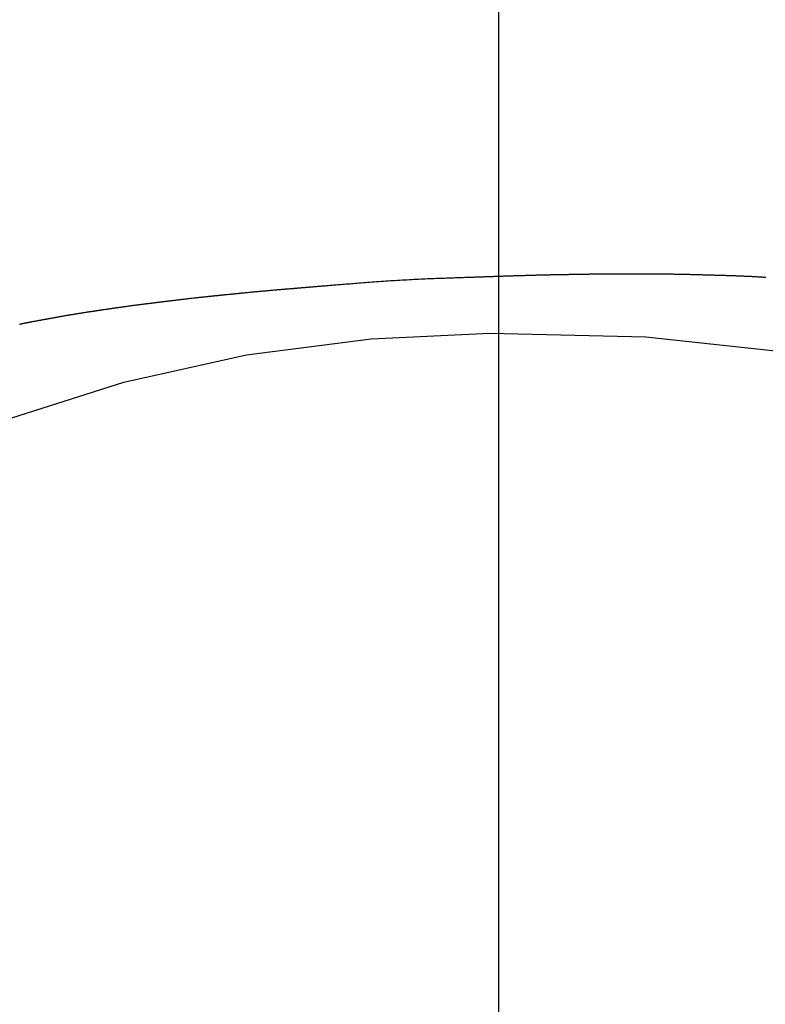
# Model space of a CAD drawing. Header units: millimetres. Extents: x -4577 to 1032787, y -66234 to 201209.
# Tile 140 of 256: x 4367.6 to 4369.36, y -8941.63 to -8939.31. Entities that reach past the tile are written whole.
import ezdxf

# ---------------------------------------------------------------- set-up
doc = ezdxf.new("R2010")
doc.units = ezdxf.units.MM
doc.linetypes.add('510_5_2OG_ELT_1004$0$11-07-22_DS_2OG$0$AUSGEZOGEN', pattern=[0])
doc.layers.add('510_5_2OG_ELT_1004$0$11-07-22_DS_2OG$0$EBENE_1', color=8, linetype='510_5_2OG_ELT_1004$0$11-07-22_DS_2OG$0$AUSGEZOGEN')
doc.layers.add('510_5_2OG_ELT_1004$0$11-07-22_DS_2OG$0$STANDARD', color=8, linetype='510_5_2OG_ELT_1004$0$11-07-22_DS_2OG$0$AUSGEZOGEN')

# ---------------------------------------------------------------- blocks, each defined once
blk = doc.blocks.new('510_5_2OG_ELT_1004')
at = {"layer": '510_5_2OG_ELT_1004$0$11-07-22_DS_2OG$0$EBENE_1'}
for p, q in [((4368.4329, -8940.0135), (4368.7129, -8939.9999)), ((4368.7129, -8939.9999), (4369.0801, -8940.0087)), ((4369.0801, -8940.0087), (4369.4435, -8940.0477)), ((4368.1389, -8940.0514), (4368.4329, -8940.0135)), ((4367.8504, -8940.1152), (4368.1389, -8940.0514)), ((4367.5689, -8940.2051), (4367.8504, -8940.1152))]:
    blk.add_line(p, q, dxfattribs=at)
blk.add_lwpolyline([(4367.604, -8939.9788), (4367.605, -8939.9786), (4367.6061, -8939.9784), (4367.6072, -8939.9781), (4367.6083, -8939.9779), (4367.6094, -8939.9777), (4367.6105, -8939.9774), (4367.6116, -8939.9772), (4367.6127, -8939.9769), (4367.6138, -8939.9767), (4367.6149, -8939.9765), (4367.6161, -8939.9762), (4367.6172, -8939.976), (4367.6183, -8939.9758), (4367.6194, -8939.9756), (4367.6206, -8939.9753), (4367.6217, -8939.9751), (4367.6228, -8939.9749), (4367.6239, -8939.9747), (4367.625, -8939.9745), (4367.6261, -8939.9743), (4367.6272, -8939.974), (4367.6283, -8939.9738), (4367.6293, -8939.9736), (4367.6304, -8939.9734), (4367.6315, -8939.9732), (4367.6325, -8939.973), (4367.6335, -8939.9728), (4367.6346, -8939.9726), (4367.6356, -8939.9725), (4367.6375, -8939.9721), (4367.6394, -8939.9717), (4367.6413, -8939.9714), (4367.643, -8939.9711), (4367.6447, -8939.9708), (4367.6463, -8939.9705), (4367.6478, -8939.9702), (4367.6492, -8939.97), (4367.6505, -8939.9697), (4367.6517, -8939.9695), (4367.6529, -8939.9693), (4367.654, -8939.9691), (4367.6551, -8939.9689), (4367.657, -8939.9685), (4367.6588, -8939.9682), (4367.6605, -8939.9679), (4367.6622, -8939.9676), (4367.6638, -8939.9673), (4367.6666, -8939.9668), (4367.6676, -8939.9666), (4367.6687, -8939.9664), (4367.6699, -8939.9662), (4367.6712, -8939.966), (4367.6726, -8939.9657), (4367.6742, -8939.9654), (4367.6759, -8939.9651), (4367.6778, -8939.9648), (4367.6788, -8939.9646), (4367.6799, -8939.9644), (4367.681, -8939.9642), (4367.6822, -8939.964), (4367.6834, -8939.9638), (4367.6846, -8939.9635), (4367.6859, -8939.9633), (4367.6873, -8939.963), (4367.6887, -8939.9628), (4367.6901, -8939.9625), (4367.6916, -8939.9623), (4367.6931, -8939.962), (4367.6946, -8939.9617), (4367.6962, -8939.9614), (4367.6979, -8939.9611), (4367.6995, -8939.9608), (4367.7012, -8939.9605), (4367.7029, -8939.9602), (4367.7047, -8939.9599), (4367.7064, -8939.9596), (4367.7082, -8939.9593), (4367.71, -8939.959), (4367.7119, -8939.9587), (4367.7137, -8939.9583), (4367.7156, -8939.958), (4367.7175, -8939.9577), (4367.7194, -8939.9574), (4367.7213, -8939.957), (4367.7232, -8939.9567), (4367.7252, -8939.9564), (4367.7271, -8939.956), (4367.7291, -8939.9557), (4367.731, -8939.9554), (4367.733, -8939.9551), (4367.7349, -8939.9547), (4367.7369, -8939.9544), (4367.7388, -8939.9541), (4367.7408, -8939.9538), (4367.7427, -8939.9535), (4367.7446, -8939.9532), (4367.7465, -8939.9529), (4367.7484, -8939.9526), (4367.7503, -8939.9523), (4367.7522, -8939.952), (4367.754, -8939.9517), (4367.7559, -8939.9514), (4367.7576, -8939.9511), (4367.7594, -8939.9509), (4367.7612, -8939.9506), (4367.7629, -8939.9503), (4367.7646, -8939.9501), (4367.7662, -8939.9498), (4367.7678, -8939.9496), (4367.7694, -8939.9493), (4367.7709, -8939.9491), (4367.7724, -8939.9489), (4367.7738, -8939.9487), (4367.7752, -8939.9485), (4367.7766, -8939.9483), (4367.7779, -8939.9481), (4367.7791, -8939.9479), (4367.7803, -8939.9477), (4367.7815, -8939.9475), (4367.7825, -8939.9474), (4367.7845, -8939.9471), (4367.7862, -8939.9468), (4367.7878, -8939.9466), (4367.7891, -8939.9464), (4367.7912, -8939.9461), (4367.7928, -8939.9459), (4367.7947, -8939.9456), (4367.7957, -8939.9454), (4367.7971, -8939.9452), (4367.7983, -8939.945), (4367.8, -8939.9448), (4367.8011, -8939.9446), (4367.8024, -8939.9444), (4367.8039, -8939.9442), (4367.8065, -8939.9438), (4367.8075, -8939.9437), (4367.8086, -8939.9435), (4367.8097, -8939.9434), (4367.8109, -8939.9432), (4367.8122, -8939.943), (4367.8135, -8939.9428), (4367.8149, -8939.9426), (4367.8164, -8939.9424), (4367.8179, -8939.9421), (4367.8195, -8939.9419), (4367.8211, -8939.9417), (4367.8228, -8939.9414), (4367.8245, -8939.9412), (4367.8263, -8939.9409), (4367.8281, -8939.9406), (4367.8299, -8939.9404), (4367.8318, -8939.9401), (4367.8338, -8939.9398), (4367.8357, -8939.9395), (4367.8377, -8939.9392), (4367.8398, -8939.939), (4367.8418, -8939.9387), (4367.8439, -8939.9384), (4367.846, -8939.9381), (4367.8482, -8939.9378), (4367.8503, -8939.9375), (4367.8525, -8939.9372), (4367.8547, -8939.9368), (4367.8568, -8939.9365), (4367.859, -8939.9362), (4367.8613, -8939.9359), (4367.8635, -8939.9356), (4367.8657, -8939.9353), (4367.8679, -8939.935), (4367.8701, -8939.9347), (4367.8723, -8939.9344), (4367.8745, -8939.9341), (4367.8767, -8939.9339), (4367.8789, -8939.9336), (4367.8811, -8939.9333), (4367.8832, -8939.933), (4367.8853, -8939.9327), (4367.8875, -8939.9325), (4367.8895, -8939.9322), (4367.8916, -8939.9319), (4367.8936, -8939.9317), (4367.8956, -8939.9314), (4367.8976, -8939.9312), (4367.8996, -8939.9309), (4367.9015, -8939.9307), (4367.9033, -8939.9304), (4367.9051, -8939.9302), (4367.9069, -8939.93), (4367.9086, -8939.9298), (4367.9103, -8939.9296), (4367.9119, -8939.9294), (4367.9135, -8939.9292), (4367.915, -8939.929), (4367.9165, -8939.9288), (4367.9179, -8939.9286), (4367.9192, -8939.9285), (4367.9205, -8939.9283), (4367.9217, -8939.9282), (4367.9228, -8939.928), (4367.9238, -8939.9279), (4367.9258, -8939.9277), (4367.9274, -8939.9275), (4367.9289, -8939.9273), (4367.9301, -8939.9271), (4367.9321, -8939.9269), (4367.9343, -8939.9266), (4367.9354, -8939.9265), (4367.9374, -8939.9262), (4367.9398, -8939.9259), (4367.9409, -8939.9258), (4367.9423, -8939.9256), (4367.9438, -8939.9254), (4367.9457, -8939.9252), (4367.9467, -8939.9251), (4367.9478, -8939.925), (4367.9489, -8939.9248), (4367.9501, -8939.9247), (4367.9514, -8939.9245), (4367.9528, -8939.9243), (4367.9543, -8939.9242), (4367.9558, -8939.924), (4367.9574, -8939.9238), (4367.959, -8939.9236), (4367.9608, -8939.9234), (4367.9625, -8939.9232), (4367.9644, -8939.9229), (4367.9663, -8939.9227), (4367.9682, -8939.9225), (4367.9702, -8939.9222), (4367.9722, -8939.922), (4367.9743, -8939.9217), (4367.9764, -8939.9215), (4367.9786, -8939.9212), (4367.9808, -8939.921), (4367.983, -8939.9207), (4367.9853, -8939.9204), (4367.9875, -8939.9202), (4367.9899, -8939.9199), (4367.9922, -8939.9196), (4367.9945, -8939.9193), (4367.9969, -8939.9191), (4367.9993, -8939.9188), (4368.0017, -8939.9185), (4368.0041, -8939.9182), (4368.0066, -8939.9179), (4368.009, -8939.9177), (4368.0114, -8939.9174), (4368.0139, -8939.9171), (4368.0163, -8939.9169), (4368.0187, -8939.9166), (4368.0211, -8939.9163), (4368.0235, -8939.9161), (4368.0259, -8939.9158), (4368.0283, -8939.9155), (4368.0307, -8939.9153), (4368.033, -8939.915), (4368.0353, -8939.9148), (4368.0376, -8939.9145), (4368.0399, -8939.9143), (4368.0421, -8939.9141), (4368.0443, -8939.9138), (4368.0464, -8939.9136), (4368.0486, -8939.9134), (4368.0506, -8939.9132), (4368.0527, -8939.913), (4368.0547, -8939.9128), (4368.0566, -8939.9126), (4368.0585, -8939.9124), (4368.0603, -8939.9122), (4368.0621, -8939.912), (4368.0638, -8939.9118), (4368.0655, -8939.9116), (4368.067, -8939.9115), (4368.0686, -8939.9113), (4368.07, -8939.9112), (4368.0714, -8939.911), (4368.0727, -8939.9109), (4368.0739, -8939.9108), (4368.075, -8939.9107), (4368.0761, -8939.9106), (4368.078, -8939.9104), (4368.0797, -8939.9102), (4368.0811, -8939.91), (4368.0824, -8939.9099), (4368.0842, -8939.9097), (4368.0862, -8939.9095), (4368.088, -8939.9093), (4368.089, -8939.9092), (4368.0906, -8939.9091), (4368.0917, -8939.909), (4368.093, -8939.9088), (4368.0945, -8939.9087), (4368.0972, -8939.9084), (4368.0983, -8939.9083), (4368.0994, -8939.9082), (4368.1007, -8939.9081), (4368.102, -8939.9079), (4368.1034, -8939.9078), (4368.1048, -8939.9076), (4368.1064, -8939.9075), (4368.108, -8939.9073), (4368.1097, -8939.9071), (4368.1114, -8939.907), (4368.1133, -8939.9068), (4368.1151, -8939.9066), (4368.1171, -8939.9064), (4368.1191, -8939.9062), (4368.1212, -8939.906), (4368.1233, -8939.9058), (4368.1255, -8939.9055), (4368.1277, -8939.9053), (4368.13, -8939.9051), (4368.1323, -8939.9049), (4368.1346, -8939.9046), (4368.137, -8939.9044), (4368.1394, -8939.9042), (4368.1418, -8939.9039), (4368.1443, -8939.9037), (4368.1468, -8939.9034), (4368.1493, -8939.9032), (4368.1519, -8939.903), (4368.1544, -8939.9027), (4368.157, -8939.9025), (4368.1596, -8939.9022), (4368.1622, -8939.902), (4368.1648, -8939.9017), (4368.1674, -8939.9015), (4368.17, -8939.9013), (4368.1726, -8939.901), (4368.1752, -8939.9008), (4368.1778, -8939.9005), (4368.1804, -8939.9003), (4368.183, -8939.9001), (4368.1855, -8939.8999), (4368.1881, -8939.8996), (4368.1907, -8939.8994), (4368.1932, -8939.8992), (4368.1957, -8939.899), (4368.1983, -8939.8987), (4368.2008, -8939.8985), (4368.2033, -8939.8983), (4368.2057, -8939.8981), (4368.2082, -8939.8979), (4368.2106, -8939.8977), (4368.213, -8939.8975), (4368.2154, -8939.8973), (4368.2178, -8939.8971), (4368.2201, -8939.8969), (4368.2224, -8939.8967), (4368.2247, -8939.8965), (4368.227, -8939.8963), (4368.2292, -8939.8961), (4368.2314, -8939.8959), (4368.2336, -8939.8957), (4368.2357, -8939.8956), (4368.2378, -8939.8954), (4368.2398, -8939.8952), (4368.2419, -8939.895), (4368.2438, -8939.8949), (4368.2458, -8939.8947), (4368.2477, -8939.8946), (4368.2496, -8939.8944), (4368.2514, -8939.8942), (4368.2533, -8939.8941), (4368.255, -8939.8939), (4368.2568, -8939.8938), (4368.2585, -8939.8937), (4368.2603, -8939.8935), (4368.2619, -8939.8934), (4368.2636, -8939.8932), (4368.2653, -8939.8931), (4368.2669, -8939.893), (4368.2685, -8939.8928), (4368.2701, -8939.8927), (4368.2716, -8939.8926), (4368.2732, -8939.8924), (4368.2747, -8939.8923), (4368.2763, -8939.8922), (4368.2778, -8939.8921), (4368.2793, -8939.8919), (4368.2808, -8939.8918), (4368.2823, -8939.8917), (4368.2838, -8939.8916), (4368.2852, -8939.8914), (4368.2867, -8939.8913), (4368.2882, -8939.8912), (4368.2897, -8939.8911), (4368.2911, -8939.8909), (4368.2926, -8939.8908), (4368.2941, -8939.8907), (4368.2956, -8939.8906), (4368.2971, -8939.8904), (4368.2987, -8939.8903), (4368.3002, -8939.8902), (4368.3018, -8939.89), (4368.3035, -8939.8899), (4368.3052, -8939.8898), (4368.3069, -8939.8896), (4368.3086, -8939.8895), (4368.3105, -8939.8893), (4368.3124, -8939.8892), (4368.3143, -8939.889), (4368.3163, -8939.8888), (4368.3184, -8939.8887), (4368.3206, -8939.8885), (4368.3228, -8939.8883), (4368.3252, -8939.8881), (4368.3276, -8939.8879), (4368.3301, -8939.8877), (4368.3327, -8939.8875), (4368.3354, -8939.8872), (4368.3383, -8939.887), (4368.3412, -8939.8868), (4368.3443, -8939.8865), (4368.3475, -8939.8862), (4368.3508, -8939.886), (4368.3542, -8939.8857), (4368.3578, -8939.8854), (4368.3615, -8939.8851), (4368.3654, -8939.8848), (4368.3693, -8939.8844), (4368.3734, -8939.8841), (4368.3776, -8939.8837), (4368.3819, -8939.8834), (4368.3863, -8939.883), (4368.3908, -8939.8827), (4368.3954, -8939.8823), (4368.4001, -8939.8819), (4368.4048, -8939.8815), (4368.4097, -8939.8812), (4368.4146, -8939.8808), (4368.4196, -8939.8804), (4368.4247, -8939.88), (4368.4299, -8939.8796), (4368.4351, -8939.8792), (4368.4403, -8939.8789), (4368.4456, -8939.8785), (4368.451, -8939.8781), (4368.4563, -8939.8777), (4368.4618, -8939.8773), (4368.4672, -8939.877), (4368.4727, -8939.8766), (4368.4782, -8939.8762), (4368.4838, -8939.8759), (4368.4893, -8939.8756), (4368.4948, -8939.8752), (4368.5004, -8939.8749), (4368.506, -8939.8746), (4368.5115, -8939.8743), (4368.5171, -8939.874), (4368.5226, -8939.8737), (4368.5281, -8939.8734), (4368.5336, -8939.8731), (4368.5391, -8939.8728), (4368.5445, -8939.8726), (4368.5499, -8939.8723), (4368.5552, -8939.8721), (4368.5605, -8939.8719), (4368.5658, -8939.8716), (4368.571, -8939.8714), (4368.5762, -8939.8712), (4368.5812, -8939.871), (4368.5863, -8939.8708), (4368.5912, -8939.8706), (4368.5961, -8939.8704), (4368.6009, -8939.8702), (4368.6056, -8939.8701), (4368.6102, -8939.8699), (4368.6147, -8939.8697), (4368.6191, -8939.8696), (4368.6234, -8939.8694), (4368.6276, -8939.8693), (4368.6317, -8939.8691), (4368.6356, -8939.869), (4368.6395, -8939.8689), (4368.6432, -8939.8688), (4368.6468, -8939.8686), (4368.6502, -8939.8685), (4368.6535, -8939.8684), (4368.6567, -8939.8683), (4368.6598, -8939.8682), (4368.6627, -8939.8681), (4368.6656, -8939.868), (4368.6683, -8939.8679), (4368.6709, -8939.8678), (4368.6734, -8939.8677), (4368.6758, -8939.8677), (4368.6782, -8939.8676), (4368.6804, -8939.8675), (4368.6826, -8939.8674), (4368.6846, -8939.8674), (4368.6867, -8939.8673), (4368.6886, -8939.8672), (4368.6905, -8939.8672), (4368.6923, -8939.8671), (4368.6941, -8939.8671), (4368.6958, -8939.867), (4368.6974, -8939.867), (4368.6991, -8939.8669), (4368.7007, -8939.8668), (4368.7022, -8939.8668), (4368.7038, -8939.8667), (4368.7053, -8939.8667), (4368.7068, -8939.8666), (4368.7082, -8939.8666), (4368.7097, -8939.8665), (4368.7112, -8939.8665), (4368.7126, -8939.8664), (4368.7141, -8939.8664), (4368.7156, -8939.8663), (4368.717, -8939.8663), (4368.7185, -8939.8663), (4368.72, -8939.8662), (4368.7215, -8939.8662), (4368.723, -8939.8661), (4368.7245, -8939.8661), (4368.726, -8939.866), (4368.7276, -8939.8659), (4368.7291, -8939.8659), (4368.7307, -8939.8658), (4368.7323, -8939.8658), (4368.7339, -8939.8657), (4368.7355, -8939.8657), (4368.7372, -8939.8656), (4368.7389, -8939.8656), (4368.7406, -8939.8655), (4368.7423, -8939.8655), (4368.7441, -8939.8654), (4368.7459, -8939.8653), (4368.7477, -8939.8653), (4368.7496, -8939.8652), (4368.7515, -8939.8652), (4368.7534, -8939.8651), (4368.7553, -8939.865), (4368.7573, -8939.865), (4368.7594, -8939.8649), (4368.7615, -8939.8648), (4368.7636, -8939.8648), (4368.7658, -8939.8647), (4368.768, -8939.8646), (4368.7702, -8939.8645), (4368.7725, -8939.8645), (4368.7748, -8939.8644), (4368.7772, -8939.8643), (4368.7796, -8939.8642), (4368.782, -8939.8641), (4368.7845, -8939.8641), (4368.7869, -8939.864), (4368.7894, -8939.8639), (4368.792, -8939.8638), (4368.7945, -8939.8638), (4368.7971, -8939.8637), (4368.7997, -8939.8636), (4368.8023, -8939.8635), (4368.805, -8939.8634), (4368.8076, -8939.8634), (4368.8103, -8939.8633), (4368.813, -8939.8632), (4368.8157, -8939.8631), (4368.8184, -8939.863), (4368.8211, -8939.863), (4368.8238, -8939.8629), (4368.8266, -8939.8628), (4368.8293, -8939.8628), (4368.8321, -8939.8627), (4368.8348, -8939.8626), (4368.8376, -8939.8625), (4368.8403, -8939.8625), (4368.8431, -8939.8624), (4368.8458, -8939.8624), (4368.8485, -8939.8623), (4368.8512, -8939.8622), (4368.854, -8939.8622), (4368.8566, -8939.8621), (4368.8593, -8939.8621), (4368.8619, -8939.862), (4368.8646, -8939.862), (4368.8672, -8939.8619), (4368.8697, -8939.8619), (4368.8722, -8939.8618), (4368.8747, -8939.8618), (4368.8771, -8939.8617), (4368.8795, -8939.8617), (4368.8819, -8939.8616), (4368.8842, -8939.8616), (4368.8864, -8939.8616), (4368.8886, -8939.8615), (4368.8907, -8939.8615), (4368.8928, -8939.8615), (4368.8948, -8939.8614), (4368.8967, -8939.8614), (4368.8985, -8939.8614), (4368.9003, -8939.8613), (4368.902, -8939.8613), (4368.9036, -8939.8613), (4368.9052, -8939.8613), (4368.9066, -8939.8612), (4368.908, -8939.8612), (4368.9092, -8939.8612), (4368.9104, -8939.8612), (4368.9115, -8939.8612), (4368.9135, -8939.8611), (4368.9152, -8939.8611), (4368.9166, -8939.8611), (4368.9188, -8939.8611), (4368.921, -8939.861), (4368.923, -8939.861), (4368.925, -8939.861), (4368.9261, -8939.861), (4368.9273, -8939.8609), (4368.9288, -8939.8609), (4368.9316, -8939.8609), (4368.9327, -8939.8609), (4368.9338, -8939.8608), (4368.935, -8939.8608), (4368.9363, -8939.8608), (4368.9377, -8939.8608), (4368.9392, -8939.8608), (4368.9407, -8939.8607), (4368.9424, -8939.8607), (4368.9441, -8939.8607), (4368.9459, -8939.8607), (4368.9477, -8939.8606), (4368.9496, -8939.8606), (4368.9516, -8939.8606), (4368.9536, -8939.8605), (4368.9557, -8939.8605), (4368.9579, -8939.8605), (4368.9601, -8939.8605), (4368.9623, -8939.8604), (4368.9646, -8939.8604), (4368.967, -8939.8604), (4368.9694, -8939.8603), (4368.9718, -8939.8603), (4368.9742, -8939.8603), (4368.9767, -8939.8603), (4368.9792, -8939.8602), (4368.9818, -8939.8602), (4368.9843, -8939.8602), (4368.9869, -8939.8602), (4368.9895, -8939.8601), (4368.9921, -8939.8601), (4368.9947, -8939.8601), (4368.9974, -8939.8601), (4369, -8939.8601), (4369.0026, -8939.8601), (4369.0053, -8939.86), (4369.0079, -8939.86), (4369.0106, -8939.86), (4369.0132, -8939.86), (4369.0158, -8939.86), (4369.0184, -8939.86), (4369.021, -8939.86), (4369.0235, -8939.86), (4369.0261, -8939.86), (4369.0286, -8939.86), (4369.0311, -8939.86), (4369.0335, -8939.86), (4369.0359, -8939.86), (4369.0383, -8939.86), (4369.0407, -8939.86), (4369.043, -8939.86), (4369.0452, -8939.86), (4369.0474, -8939.86), (4369.0496, -8939.86), (4369.0517, -8939.8601), (4369.0537, -8939.8601), (4369.0557, -8939.8601), (4369.0576, -8939.8601), (4369.0595, -8939.8601), (4369.0613, -8939.8601), (4369.063, -8939.8601), (4369.0646, -8939.8601), (4369.0662, -8939.8601), (4369.0677, -8939.8601), (4369.0691, -8939.8601), (4369.0704, -8939.8601), (4369.0716, -8939.8601), (4369.0728, -8939.8602), (4369.0739, -8939.8602), (4369.0758, -8939.8602), (4369.0775, -8939.8602), (4369.0789, -8939.8602), (4369.081, -8939.8602), (4369.0834, -8939.8602), (4369.0859, -8939.8602), (4369.0882, -8939.8602), (4369.0893, -8939.8602), (4369.0907, -8939.8602), (4369.0923, -8939.8603), (4369.0941, -8939.8603), (4369.0951, -8939.8603), (4369.0962, -8939.8603), (4369.0974, -8939.8603), (4369.0986, -8939.8603), (4369.0999, -8939.8603), (4369.1013, -8939.8603), (4369.1028, -8939.8603), (4369.1043, -8939.8603), (4369.106, -8939.8603), (4369.1076, -8939.8603), (4369.1094, -8939.8603), (4369.1112, -8939.8604), (4369.1131, -8939.8604), (4369.115, -8939.8604), (4369.117, -8939.8604), (4369.119, -8939.8604), (4369.1211, -8939.8604), (4369.1232, -8939.8604), (4369.1253, -8939.8605), (4369.1276, -8939.8605), (4369.1298, -8939.8605), (4369.1321, -8939.8605), (4369.1344, -8939.8605), (4369.1367, -8939.8606), (4369.1391, -8939.8606), (4369.1415, -8939.8606), (4369.1439, -8939.8606), (4369.1463, -8939.8607), (4369.1488, -8939.8607), (4369.1512, -8939.8607), (4369.1537, -8939.8608), (4369.1562, -8939.8608), (4369.1586, -8939.8609), (4369.1611, -8939.8609), (4369.1636, -8939.8609), (4369.1661, -8939.861), (4369.1686, -8939.861), (4369.171, -8939.8611), (4369.1735, -8939.8611), (4369.176, -8939.8612), (4369.1784, -8939.8612), (4369.1808, -8939.8613), (4369.1832, -8939.8613), (4369.1855, -8939.8614), (4369.1879, -8939.8615), (4369.1902, -8939.8615), (4369.1925, -8939.8616), (4369.1947, -8939.8616), (4369.1969, -8939.8617), (4369.1991, -8939.8617), (4369.2012, -8939.8618), (4369.2033, -8939.8618), (4369.2053, -8939.8619), (4369.2073, -8939.862), (4369.2092, -8939.862), (4369.2111, -8939.8621), (4369.2129, -8939.8621), (4369.2147, -8939.8622), (4369.2164, -8939.8622), (4369.218, -8939.8623), (4369.2195, -8939.8623), (4369.221, -8939.8623), (4369.2224, -8939.8624), (4369.2238, -8939.8624), (4369.225, -8939.8625), (4369.2262, -8939.8625), (4369.2273, -8939.8625), (4369.2293, -8939.8626), (4369.231, -8939.8626), (4369.2325, -8939.8627), (4369.2338, -8939.8627), (4369.2357, -8939.8628), (4369.2388, -8939.8629), (4369.2409, -8939.8629), (4369.2434, -8939.863), (4369.2445, -8939.863), (4369.2459, -8939.8631), (4369.2475, -8939.8631), (4369.2494, -8939.8632), (4369.2504, -8939.8632), (4369.2515, -8939.8632), (4369.2526, -8939.8633), (4369.2539, -8939.8633), (4369.2552, -8939.8633), (4369.2565, -8939.8634), (4369.2579, -8939.8634), (4369.2594, -8939.8635), (4369.261, -8939.8635), (4369.2626, -8939.8636), (4369.2643, -8939.8636), (4369.266, -8939.8637), (4369.2678, -8939.8637), (4369.2696, -8939.8638), (4369.2715, -8939.8638), (4369.2734, -8939.8639), (4369.2753, -8939.864), (4369.2773, -8939.864), (4369.2794, -8939.8641), (4369.2814, -8939.8642), (4369.2835, -8939.8642), (4369.2856, -8939.8643), (4369.2878, -8939.8644), (4369.29, -8939.8645), (4369.2922, -8939.8645), (4369.2944, -8939.8646), (4369.2966, -8939.8647), (4369.2989, -8939.8648), (4369.3011, -8939.8649), (4369.3034, -8939.865), (4369.3057, -8939.8651), (4369.308, -8939.8652), (4369.3102, -8939.8653), (4369.3125, -8939.8654), (4369.3148, -8939.8655), (4369.3171, -8939.8656), (4369.3193, -8939.8657), (4369.3216, -8939.8658), (4369.3239, -8939.8659), (4369.3261, -8939.866), (4369.3283, -8939.8661), (4369.3305, -8939.8662), (4369.3327, -8939.8664), (4369.3349, -8939.8665), (4369.337, -8939.8666), (4369.3391, -8939.8667), (4369.3412, -8939.8668), (4369.3433, -8939.8669), (4369.3453, -8939.867), (4369.3473, -8939.8671), (4369.3492, -8939.8673), (4369.3512, -8939.8674), (4369.353, -8939.8675), (4369.3549, -8939.8676), (4369.3567, -8939.8677), (4369.3584, -8939.8678), (4369.3601, -8939.8679), (4369.3617, -8939.868), (4369.3633, -8939.8681)], dxfattribs=at)
at = {"layer": '510_5_2OG_ELT_1004$0$11-07-22_DS_2OG$0$STANDARD', "linetype": '510_5_2OG_ELT_1004$0$11-07-22_DS_2OG$0$AUSGEZOGEN'}
blk.add_line((4368.7328, -8929.7156), (4368.7328, -9138.0489), dxfattribs=at)

msp = doc.modelspace()

# ---------------------------------------------------------------- block references
msp.add_blockref('510_5_2OG_ELT_1004', (0, -0.0503))

doc.saveas('drawing.dxf')
